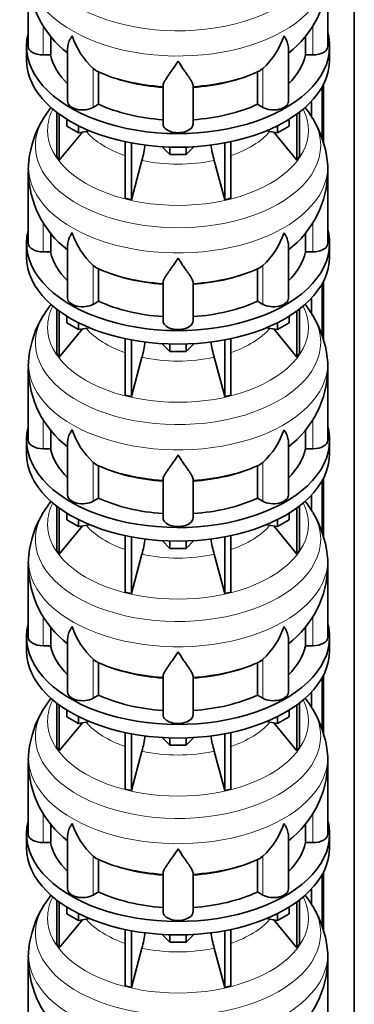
# Model space of a CAD drawing. Header units: millimetres. Extents: x -304 to -45, y -406 to 1007.
# Tile 8 of 27: x -88 to -48, y -161 to -43. Entities that reach past the tile are written whole.
import ezdxf

# ---------------------------------------------------------------- set-up
doc = ezdxf.new("R2010")
doc.units = ezdxf.units.MM
doc.layers.add('MID_134-17', color=7, linetype='Continuous')
doc.layers.add('VSI134_DIFFUSORE', color=7, linetype='Continuous')

# ---------------------------------------------------------------- blocks, each defined once
blk = doc.blocks.new('SE4')
at = {"layer": 'MID_134-17', "color": 7, "linetype": 'Continuous', "lineweight": 35}
for p, q in [((-47.93, -347.81), (-47.93, 57.25)), ((-51.63, -50.64), (-51.63, -57.65)), ((-51.78, -50.92), (-51.78, -57.21)), ((-53.08, -52.68), (-53.08, -54.47)), ((-51.63, -74.32), (-51.63, -81.33)), ((-51.78, -74.6), (-51.78, -80.89)), ((-53.08, -76.35), (-53.08, -78.15)), ((-51.63, -98), (-51.63, -105.01)), ((-51.78, -98.28), (-51.78, -104.57)), ((-53.08, -100.03), (-53.08, -101.82)), ((-51.63, -121.67), (-51.63, -128.69)), ((-51.78, -121.96), (-51.78, -128.24)), ((-53.08, -123.71), (-53.08, -125.5)), ((-51.63, -145.35), (-51.63, -152.37)), ((-51.78, -145.63), (-51.78, -151.92)), ((-53.08, -147.39), (-53.08, -149.18))]:
    blk.add_line(p, q, dxfattribs=at)
at = {"layer": 'VSI134_DIFFUSORE', "color": 7, "linetype": 'Continuous', "lineweight": 35}
for p, q in [((-87.09, -37.43), (-87.09, -46.04)), ((-51.09, -46.04), (-51.09, -37.43)), ((-84.38, -47.08), (-84.38, -44.81)), ((-53.8, -44.81), (-53.8, -47.08)), ((-87.29, -46.04), (-87.29, -47.67)), ((-50.89, -47.67), (-50.89, -46.04)), ((-85.29, -47.08), (-84.38, -47.08)), ((-82.35, -46.22), (-82.35, -52.66)), ((-55.83, -52.66), (-55.83, -46.2)), ((-53.8, -47.08), (-52.89, -47.08)), ((-78.99, -48.93), (-79.27, -48.72)), ((-78.63, -53.02), (-78.63, -49.13)), ((-59.55, -49.13), (-59.55, -53.02)), ((-58.91, -48.72), (-59.19, -48.93)), ((-70.89, -55.39), (-70.89, -50.73)), ((-67.29, -55.39), (-67.29, -50.73)), ((-79.27, -53.39), (-78.63, -53.02)), ((-59.55, -53.02), (-58.91, -53.39)), ((-83.66, -53.98), (-83.66, -59.31)), ((-83.35, -54.2), (-83.35, -59.74)), ((-54.83, -54.2), (-54.83, -59.74)), ((-54.52, -53.98), (-54.52, -59.31)), ((-82.44, -55.63), (-82.44, -54.82)), ((-81.05, -56.43), (-82.44, -55.63)), ((-81.05, -56.43), (-81.05, -55.59)), ((-57.13, -56.43), (-57.13, -55.59)), ((-55.74, -55.63), (-57.13, -56.43)), ((-55.74, -55.63), (-55.74, -54.82)), ((-83.35, -59.74), (-80.58, -56.35)), ((-79.69, -56.22), (-81.05, -56.43)), ((-57.13, -56.43), (-58.49, -56.22)), ((-57.6, -56.35), (-54.83, -59.74)), ((-75.43, -57.52), (-75.43, -64.31)), ((-74.69, -57.67), (-74.69, -64.49)), ((-63.49, -57.67), (-63.49, -64.49)), ((-62.75, -57.52), (-62.75, -64.31)), ((-70.07, -59.05), (-71, -58.12)), ((-70.07, -59.05), (-70.07, -58.17)), ((-68.11, -59.05), (-70.07, -59.05)), ((-67.18, -58.12), (-68.11, -59.05)), ((-68.11, -59.05), (-68.11, -58.17)), ((-83.66, -59.31), (-83.35, -59.74)), ((-74.69, -64.49), (-73.43, -59.76)), ((-64.75, -59.76), (-63.49, -64.49)), ((-54.83, -59.74), (-54.52, -59.31)), ((-87.09, -61.11), (-87.09, -69.72)), ((-51.09, -69.72), (-51.09, -61.11)), ((-75.43, -64.31), (-74.69, -64.49)), ((-63.49, -64.49), (-62.75, -64.31)), ((-84.38, -70.76), (-84.38, -68.49)), ((-53.8, -68.48), (-53.8, -70.76)), ((-87.29, -69.72), (-87.29, -71.35)), ((-50.89, -71.35), (-50.89, -69.72)), ((-85.29, -70.76), (-84.38, -70.76)), ((-82.35, -69.9), (-82.35, -76.33)), ((-55.83, -76.33), (-55.83, -69.88)), ((-53.8, -70.76), (-52.89, -70.76)), ((-78.99, -72.61), (-79.27, -72.4)), ((-78.63, -76.7), (-78.63, -72.8)), ((-59.55, -72.8), (-59.55, -76.7)), ((-58.91, -72.4), (-59.19, -72.61)), ((-70.89, -79.07), (-70.89, -74.4)), ((-67.29, -79.07), (-67.29, -74.4)), ((-79.27, -77.07), (-78.63, -76.7)), ((-59.55, -76.7), (-58.91, -77.07)), ((-83.66, -77.65), (-83.66, -82.99)), ((-83.35, -77.88), (-83.35, -83.42)), ((-54.83, -77.88), (-54.83, -83.42)), ((-54.52, -77.65), (-54.52, -82.99)), ((-82.44, -79.31), (-82.44, -78.49)), ((-81.05, -80.11), (-82.44, -79.31)), ((-81.05, -80.11), (-81.05, -79.27)), ((-57.13, -80.11), (-57.13, -79.27)), ((-55.74, -79.31), (-57.13, -80.11)), ((-55.74, -79.31), (-55.74, -78.49)), ((-83.35, -83.42), (-80.58, -80.03)), ((-79.69, -79.9), (-81.05, -80.11)), ((-57.13, -80.11), (-58.49, -79.9)), ((-57.6, -80.03), (-54.83, -83.42)), ((-75.43, -81.2), (-75.43, -87.99)), ((-74.69, -81.35), (-74.69, -88.17)), ((-63.49, -81.35), (-63.49, -88.17)), ((-62.75, -81.2), (-62.75, -87.99)), ((-70.07, -82.73), (-71, -81.8)), ((-70.07, -82.73), (-70.07, -81.85)), ((-68.11, -82.73), (-70.07, -82.73)), ((-67.18, -81.8), (-68.11, -82.73)), ((-68.11, -82.73), (-68.11, -81.85)), ((-83.66, -82.99), (-83.35, -83.42)), ((-74.69, -88.17), (-73.43, -83.44)), ((-64.75, -83.44), (-63.49, -88.17)), ((-54.83, -83.42), (-54.52, -82.99)), ((-87.09, -84.79), (-87.09, -93.4)), ((-51.09, -93.4), (-51.09, -84.79)), ((-75.43, -87.99), (-74.69, -88.17)), ((-63.49, -88.17), (-62.75, -87.99)), ((-84.38, -94.44), (-84.38, -92.17)), ((-53.8, -92.16), (-53.8, -94.44)), ((-87.29, -93.4), (-87.29, -95.03)), ((-50.89, -95.03), (-50.89, -93.4)), ((-85.29, -94.44), (-84.38, -94.44)), ((-82.35, -93.58), (-82.35, -100.01)), ((-55.83, -100.01), (-55.83, -93.55)), ((-53.8, -94.44), (-52.89, -94.44)), ((-78.99, -96.29), (-79.27, -96.08)), ((-78.63, -100.38), (-78.63, -96.48)), ((-59.55, -96.48), (-59.55, -100.38)), ((-58.91, -96.08), (-59.19, -96.29)), ((-70.89, -102.75), (-70.89, -98.08)), ((-67.29, -102.75), (-67.29, -98.08)), ((-79.27, -100.75), (-78.63, -100.38)), ((-59.55, -100.38), (-58.91, -100.75)), ((-83.66, -101.33), (-83.66, -106.67)), ((-83.35, -101.56), (-83.35, -107.09)), ((-54.83, -101.56), (-54.83, -107.09)), ((-54.52, -101.33), (-54.52, -106.67)), ((-82.44, -102.98), (-82.44, -102.17)), ((-81.05, -103.78), (-82.44, -102.98)), ((-81.05, -103.78), (-81.05, -102.95)), ((-57.13, -103.78), (-57.13, -102.95)), ((-55.74, -102.98), (-57.13, -103.78)), ((-55.74, -102.98), (-55.74, -102.17)), ((-83.35, -107.09), (-80.58, -103.71)), ((-79.69, -103.57), (-81.05, -103.78)), ((-57.13, -103.78), (-58.49, -103.57)), ((-57.6, -103.71), (-54.83, -107.09)), ((-75.43, -104.88), (-75.43, -111.67)), ((-74.69, -105.03), (-74.69, -111.84)), ((-63.49, -105.03), (-63.49, -111.84)), ((-62.75, -104.88), (-62.75, -111.67)), ((-70.07, -106.41), (-71, -105.48)), ((-70.07, -106.41), (-70.07, -105.52)), ((-68.11, -106.41), (-70.07, -106.41)), ((-67.18, -105.48), (-68.11, -106.41)), ((-68.11, -106.41), (-68.11, -105.52)), ((-83.66, -106.67), (-83.35, -107.09)), ((-74.69, -111.84), (-73.43, -107.12)), ((-64.75, -107.12), (-63.49, -111.84)), ((-54.83, -107.09), (-54.52, -106.67)), ((-87.09, -108.47), (-87.09, -117.08)), ((-51.09, -117.08), (-51.09, -108.47)), ((-75.43, -111.67), (-74.69, -111.84)), ((-63.49, -111.84), (-62.75, -111.67)), ((-84.38, -118.12), (-84.38, -115.85)), ((-53.8, -115.84), (-53.8, -118.12)), ((-87.29, -117.08), (-87.29, -118.71)), ((-50.89, -118.71), (-50.89, -117.08)), ((-85.29, -118.12), (-84.38, -118.12)), ((-82.35, -117.26), (-82.35, -123.69)), ((-55.83, -123.69), (-55.83, -117.23)), ((-53.8, -118.12), (-52.89, -118.12)), ((-78.99, -119.97), (-79.27, -119.76)), ((-78.63, -124.06), (-78.63, -120.16)), ((-59.55, -120.16), (-59.55, -124.06)), ((-58.91, -119.76), (-59.19, -119.97)), ((-70.89, -126.43), (-70.89, -121.76)), ((-67.29, -126.43), (-67.29, -121.76)), ((-79.27, -124.43), (-78.63, -124.06)), ((-59.55, -124.06), (-58.91, -124.43)), ((-83.66, -125.01), (-83.66, -130.35)), ((-83.35, -125.24), (-83.35, -130.77)), ((-54.83, -125.24), (-54.83, -130.77)), ((-54.52, -125.01), (-54.52, -130.35)), ((-82.44, -126.66), (-82.44, -125.85)), ((-81.05, -127.46), (-82.44, -126.66)), ((-81.05, -127.46), (-81.05, -126.63)), ((-57.13, -127.46), (-57.13, -126.63)), ((-55.74, -126.66), (-57.13, -127.46)), ((-55.74, -126.66), (-55.74, -125.85)), ((-83.35, -130.77), (-80.58, -127.39)), ((-79.69, -127.25), (-81.05, -127.46)), ((-57.13, -127.46), (-58.49, -127.25)), ((-57.6, -127.39), (-54.83, -130.77)), ((-75.43, -128.56), (-75.43, -135.35)), ((-74.69, -128.71), (-74.69, -135.52)), ((-63.49, -128.71), (-63.49, -135.52)), ((-62.75, -128.56), (-62.75, -135.35)), ((-70.07, -130.09), (-71, -129.16)), ((-70.07, -130.09), (-70.07, -129.2)), ((-68.11, -130.09), (-70.07, -130.09)), ((-67.18, -129.16), (-68.11, -130.09)), ((-68.11, -130.09), (-68.11, -129.2)), ((-83.66, -130.35), (-83.35, -130.77)), ((-74.69, -135.52), (-73.43, -130.8)), ((-64.75, -130.8), (-63.49, -135.52)), ((-54.83, -130.77), (-54.52, -130.35)), ((-87.09, -132.14), (-87.09, -140.76)), ((-51.09, -140.76), (-51.09, -132.14)), ((-75.43, -135.35), (-74.69, -135.52)), ((-63.49, -135.52), (-62.75, -135.35)), ((-84.38, -141.79), (-84.38, -139.53)), ((-53.8, -139.52), (-53.8, -141.79)), ((-87.29, -140.76), (-87.29, -142.39)), ((-50.89, -142.39), (-50.89, -140.76)), ((-85.29, -141.79), (-84.38, -141.79)), ((-82.35, -140.94), (-82.35, -147.37)), ((-55.83, -147.37), (-55.83, -140.91)), ((-53.8, -141.79), (-52.89, -141.79)), ((-78.99, -143.64), (-79.27, -143.43)), ((-78.63, -147.73), (-78.63, -143.84)), ((-59.55, -143.84), (-59.55, -147.73)), ((-58.91, -143.43), (-59.19, -143.64)), ((-70.89, -150.11), (-70.89, -145.44)), ((-67.29, -150.11), (-67.29, -145.44)), ((-79.27, -148.1), (-78.63, -147.73)), ((-59.55, -147.73), (-58.91, -148.1)), ((-83.66, -148.69), (-83.66, -154.02)), ((-83.35, -148.92), (-83.35, -154.45)), ((-54.83, -148.92), (-54.83, -154.45)), ((-54.52, -148.69), (-54.52, -154.02)), ((-82.44, -150.34), (-82.44, -149.53)), ((-81.05, -151.14), (-82.44, -150.34)), ((-81.05, -151.14), (-81.05, -150.31)), ((-57.13, -151.14), (-57.13, -150.31)), ((-55.74, -150.34), (-57.13, -151.14)), ((-55.74, -150.34), (-55.74, -149.53)), ((-83.35, -154.45), (-80.58, -151.07)), ((-79.69, -150.93), (-81.05, -151.14)), ((-57.13, -151.14), (-58.49, -150.93)), ((-57.6, -151.07), (-54.83, -154.45)), ((-75.43, -152.24), (-75.43, -159.02)), ((-74.69, -152.39), (-74.69, -159.2)), ((-63.49, -152.39), (-63.49, -159.2)), ((-62.75, -152.24), (-62.75, -159.02)), ((-70.07, -153.77), (-71, -152.84)), ((-70.07, -153.77), (-70.07, -152.88)), ((-68.11, -153.77), (-70.07, -153.77)), ((-67.18, -152.84), (-68.11, -153.77)), ((-68.11, -153.77), (-68.11, -152.88)), ((-83.66, -154.02), (-83.35, -154.45)), ((-74.69, -159.2), (-73.43, -154.48)), ((-64.75, -154.48), (-63.49, -159.2)), ((-54.83, -154.45), (-54.52, -154.02)), ((-87.09, -155.82), (-87.09, -164.43)), ((-51.09, -164.43), (-51.09, -155.82)), ((-75.43, -159.02), (-74.69, -159.2)), ((-63.49, -159.2), (-62.75, -159.02))]:
    blk.add_line(p, q, dxfattribs=at)
at = {"layer": 'VSI134_DIFFUSORE', "color": 4, "linetype": 'Continuous', "lineweight": 9}
for p, q in [((-85.29, -47.08), (-85.29, -43.55)), ((-52.89, -47.08), (-52.89, -43.55)), ((-79.27, -53.39), (-79.27, -48.72)), ((-58.91, -53.39), (-58.91, -48.72)), ((-85.29, -70.76), (-85.29, -67.22)), ((-52.89, -70.76), (-52.89, -67.22)), ((-79.27, -77.07), (-79.27, -72.4)), ((-58.91, -77.07), (-58.91, -72.4)), ((-85.29, -94.44), (-85.29, -90.9)), ((-52.89, -94.44), (-52.89, -90.9)), ((-79.27, -100.75), (-79.27, -96.08)), ((-58.91, -100.75), (-58.91, -96.08)), ((-85.29, -118.12), (-85.29, -114.58)), ((-52.89, -118.12), (-52.89, -114.58)), ((-79.27, -124.43), (-79.27, -119.76)), ((-58.91, -124.43), (-58.91, -119.76)), ((-85.29, -141.79), (-85.29, -138.26)), ((-52.89, -141.79), (-52.89, -138.26)), ((-79.27, -148.1), (-79.27, -143.43)), ((-58.91, -148.1), (-58.91, -143.43))]:
    blk.add_line(p, q, dxfattribs=at)
at = {"layer": 'VSI134_DIFFUSORE', "color": 7, "linetype": 'Continuous', "lineweight": 35}
for centre, radius, start, end in [((-74.91, -37.24), 12.16, 180.8965, 232.1853), ((-63.29, -37.22), 12.19, 307.7502, 358.9785), ((-72.77, -41.73), 9.55, 198.6373, 227.0857), ((-65.41, -41.73), 9.55, 312.9143, 341.3628), ((-77.41, -46.45), 2.94, 237.4509, 245.3566), ((-60.77, -46.45), 2.94, 294.6434, 302.5491), ((-73.68, -61.56), 13.44, 142.3973, 149.5669), ((-64.81, -61.83), 13.85, 30.8934, 37.5704), ((-75.25, -60.98), 11.8, 148.1366, 174.2911), ((-63.34, -61.13), 12.23, 6.2043, 31.573), ((-91.4, -54.9), 18.62, 344.857, 350.8326), ((-47.04, -54.94), 18.35, 189.1526, 195.2315), ((-81.95, -60.74), 5.12, 169.5024, 184.1466), ((-64.37, -61.14), 13.27, 0.1222, 5.8811), ((-74.91, -60.92), 12.16, 180.8965, 232.1853), ((-63.29, -60.89), 12.19, 307.7502, 358.9785), ((-72.77, -65.41), 9.55, 198.6373, 227.0857), ((-65.41, -65.41), 9.55, 312.9143, 341.3628), ((-77.41, -70.13), 2.94, 237.4509, 245.3566), ((-60.77, -70.13), 2.94, 294.6434, 302.5491), ((-73.68, -85.24), 13.44, 142.3973, 149.5669), ((-64.81, -85.51), 13.85, 30.8934, 37.5704), ((-75.25, -84.66), 11.8, 148.1366, 174.2911), ((-63.34, -84.81), 12.23, 6.2043, 31.573), ((-91.4, -78.58), 18.62, 344.857, 350.8326), ((-47.04, -78.62), 18.35, 189.1526, 195.2315), ((-81.95, -84.42), 5.12, 169.5024, 184.1466), ((-64.37, -84.82), 13.27, 0.1222, 5.8811), ((-74.91, -84.6), 12.16, 180.8965, 232.1853), ((-63.29, -84.57), 12.19, 307.7502, 358.9785), ((-72.77, -89.09), 9.55, 198.6373, 227.0857), ((-65.41, -89.09), 9.55, 312.9143, 341.3628), ((-77.41, -93.81), 2.94, 237.4509, 245.3566), ((-60.77, -93.81), 2.94, 294.6434, 302.5491), ((-73.68, -108.92), 13.44, 142.3973, 149.5669), ((-64.81, -109.19), 13.85, 30.8934, 37.5704), ((-75.25, -108.34), 11.8, 148.1366, 174.2911), ((-63.34, -108.49), 12.23, 6.2043, 31.573), ((-91.4, -102.26), 18.62, 344.857, 350.8326), ((-47.04, -102.3), 18.35, 189.1526, 195.2315), ((-81.95, -108.1), 5.12, 169.5024, 184.1466), ((-64.37, -108.5), 13.27, 0.1222, 5.8811), ((-74.91, -108.28), 12.16, 180.8965, 232.1853), ((-63.29, -108.25), 12.19, 307.7502, 358.9785), ((-72.77, -112.76), 9.55, 198.6373, 227.0857), ((-65.41, -112.76), 9.55, 312.9143, 341.3628), ((-77.41, -117.49), 2.94, 237.4509, 245.3566), ((-60.77, -117.49), 2.94, 294.6434, 302.5491), ((-73.68, -132.6), 13.44, 142.3973, 149.5669), ((-64.81, -132.86), 13.85, 30.8934, 37.5704), ((-75.25, -132.02), 11.8, 148.1366, 174.2911), ((-63.34, -132.17), 12.23, 6.2043, 31.573), ((-91.4, -125.94), 18.62, 344.857, 350.8326), ((-47.04, -125.98), 18.35, 189.1526, 195.2315), ((-81.95, -131.78), 5.12, 169.5024, 184.1466), ((-64.37, -132.17), 13.27, 0.1222, 5.8811), ((-74.91, -131.96), 12.16, 180.8965, 232.1853), ((-63.29, -131.93), 12.19, 307.7502, 358.9785), ((-72.77, -136.44), 9.55, 198.6373, 227.0857), ((-65.41, -136.44), 9.55, 312.9143, 341.3628), ((-77.41, -141.17), 2.94, 237.4509, 245.3566), ((-60.77, -141.17), 2.94, 294.6434, 302.5491), ((-73.68, -156.28), 13.44, 142.3973, 149.5669), ((-64.81, -156.54), 13.85, 30.8934, 37.5704), ((-75.25, -155.7), 11.8, 148.1366, 174.2911), ((-63.34, -155.84), 12.23, 6.2043, 31.573), ((-91.4, -149.61), 18.62, 344.857, 350.8326), ((-47.04, -149.66), 18.35, 189.1526, 195.2315), ((-81.95, -155.45), 5.12, 169.5024, 184.1466), ((-64.37, -155.85), 13.27, 0.1222, 5.8811), ((-74.91, -155.63), 12.16, 180.8965, 232.1853), ((-63.29, -155.61), 12.19, 307.7502, 358.9785)]:
    blk.add_arc(centre, radius, start, end, dxfattribs=at)
at = {"layer": 'VSI134_DIFFUSORE', "color": 4, "linetype": 'Continuous', "lineweight": 9}
for centre, major_axis, start_param, end_param in [((-69.09, -34.29), (17.13, 0), 2.811924, 6.283185), ((-69.09, -36.84), (-17.97, 0), 0, 3.20939), ((-69.09, -41.75), (-15.9, 0), 0.898849, 1.457346), ((-69.09, -41.75), (15.9, 0), 4.82584, 5.384336), ((-69.09, -56.13), (-15.66, 0), 0, 3.425204), ((-69.09, -56.13), (-15.66, 0), 5.999574, 6.283185), ((-69.09, -57.97), (17.13, 0), 2.811924, 6.283185), ((-69.09, -57.97), (17.13, 0), 0, 0.331859), ((-69.09, -53.1), (-12.33, 0), 0.463231, 1.030574), ((-69.09, -53.1), (12.33, 0), 5.252612, 5.819954), ((-69.09, -60.52), (-17.97, 0), 0, 3.20939), ((-69.09, -60.52), (-17.97, 0), 6.215499, 6.283185), ((-69.09, -53.1), (-12.33, 0), 1.210556, 1.931037), ((-69.09, -65.43), (-15.9, 0), 0.898849, 1.457346), ((-69.09, -65.43), (15.9, 0), 4.82584, 5.384336), ((-69.09, -79.81), (-15.66, 0), 0, 3.425204), ((-69.09, -79.81), (-15.66, 0), 5.999574, 6.283185), ((-69.09, -81.64), (17.13, 0), 2.811924, 6.283185), ((-69.09, -81.64), (17.13, 0), 0, 0.331859), ((-69.09, -76.78), (-12.33, 0), 0.463231, 1.030574), ((-69.09, -76.78), (12.33, 0), 5.252612, 5.819954), ((-69.09, -84.2), (-17.97, 0), 0, 3.20939), ((-69.09, -84.2), (-17.97, 0), 6.215499, 6.283185), ((-69.09, -76.78), (-12.33, 0), 1.210556, 1.931037), ((-69.09, -89.1), (-15.9, 0), 0.898849, 1.457346), ((-69.09, -89.1), (15.9, 0), 4.82584, 5.384336), ((-69.09, -103.48), (-15.66, 0), 0, 3.425204), ((-69.09, -103.48), (-15.66, 0), 5.999574, 6.283185), ((-69.09, -105.32), (17.13, 0), 2.811924, 6.283185), ((-69.09, -105.32), (17.13, 0), 0, 0.331859), ((-69.09, -100.46), (-12.33, 0), 0.463231, 1.030574), ((-69.09, -100.46), (12.33, 0), 5.252612, 5.819954), ((-69.09, -107.87), (-17.97, 0), 0, 3.20939), ((-69.09, -107.87), (-17.97, 0), 6.215499, 6.283185), ((-69.09, -100.46), (-12.33, 0), 1.210556, 1.931037), ((-69.09, -112.78), (-15.9, 0), 0.898849, 1.457346), ((-69.09, -112.78), (15.9, 0), 4.82584, 5.384336), ((-69.09, -127.16), (-15.66, 0), 0, 3.425204), ((-69.09, -127.16), (-15.66, 0), 5.999574, 6.283185), ((-69.09, -129), (17.13, 0), 2.811924, 6.283185), ((-69.09, -129), (17.13, 0), 0, 0.331859), ((-69.09, -124.14), (-12.33, 0), 0.463231, 1.030574), ((-69.09, -124.14), (12.33, 0), 5.252612, 5.819954), ((-69.09, -131.55), (-17.97, 0), 0, 3.20939), ((-69.09, -131.55), (-17.97, 0), 6.215499, 6.283185), ((-69.09, -124.14), (-12.33, 0), 1.210556, 1.931037), ((-69.09, -136.46), (-15.9, 0), 0.898849, 1.457346), ((-69.09, -136.46), (15.9, 0), 4.82584, 5.384336), ((-69.09, -150.84), (-15.66, 0), 0, 3.425204), ((-69.09, -150.84), (-15.66, 0), 5.999574, 6.283185), ((-69.09, -152.68), (17.13, 0), 2.811924, 6.283185), ((-69.09, -152.68), (17.13, 0), 0, 0.331859), ((-69.09, -147.82), (-12.33, 0), 0.463231, 1.030574), ((-69.09, -147.82), (12.33, 0), 5.252612, 5.819954), ((-69.09, -155.23), (-17.97, 0), 0, 3.20939), ((-69.09, -155.23), (-17.97, 0), 6.215499, 6.283185), ((-69.09, -147.82), (-12.33, 0), 1.210556, 1.931037)]:
    blk.add_ellipse(centre, major_axis=major_axis, ratio=0.57735, start_param=start_param, end_param=end_param, dxfattribs=at)
at = {"layer": 'VSI134_DIFFUSORE', "color": 7, "linetype": 'Continuous', "lineweight": 35}
for centre, major_axis, start_param, end_param in [((-69.09, -46.04), (18.2, 0), 2.993207, 6.283185), ((-69.09, -46.04), (18.2, 0), 0, 0.148386), ((-85.29, -46.04), (1.8, 0), 3.141593, 4.712389), ((-52.89, -46.04), (-1.8, 0), 1.570796, 3.141593), ((-69.09, -46.04), (-15.4, 0), 0.117151, 0.534109), ((-69.09, -46.04), (15.4, 0), 5.749077, 6.166034), ((-69.09, -47.67), (-18.2, 0), 0, 3.141593), ((-69.09, -42.15), (-15.4, 0), 0.902549, 1.453645), ((-69.09, -42.15), (15.4, 0), 4.82954, 5.380636), ((-80.55, -52.66), (1.8, 0), 3.141593, 5.497787), ((-69.09, -46.04), (-15.4, 0), 0.902549, 1.453645), ((-69.09, -46.04), (15.4, 0), 4.82954, 5.380636), ((-57.63, -52.66), (-1.8, 0), 0.785398, 3.141593), ((-69.09, -55.39), (-1.8, 0), 0, 3.141593), ((-69.09, -69.72), (18.2, 0), 2.993207, 6.283185), ((-69.09, -69.72), (18.2, 0), 0, 0.148386), ((-85.29, -69.72), (1.8, 0), 3.141593, 4.712389), ((-52.89, -69.72), (-1.8, 0), 1.570796, 3.141593), ((-69.09, -69.72), (-15.4, 0), 0.117151, 0.534109), ((-69.09, -69.72), (15.4, 0), 5.749077, 6.166034), ((-69.09, -71.35), (-18.2, 0), 0, 3.141593), ((-69.09, -65.82), (-15.4, 0), 0.902549, 1.453645), ((-69.09, -65.82), (15.4, 0), 4.82954, 5.380636), ((-80.55, -76.33), (1.8, 0), 3.141593, 5.497787), ((-69.09, -69.72), (-15.4, 0), 0.902549, 1.453645), ((-69.09, -69.72), (15.4, 0), 4.82954, 5.380636), ((-57.63, -76.33), (-1.8, 0), 0.785398, 3.141593), ((-69.09, -79.07), (-1.8, 0), 0, 3.141593), ((-69.09, -93.4), (18.2, 0), 2.993207, 6.283185), ((-69.09, -93.4), (18.2, 0), 0, 0.148386), ((-85.29, -93.4), (1.8, 0), 3.141593, 4.712389), ((-52.89, -93.4), (-1.8, 0), 1.570796, 3.141593), ((-69.09, -93.4), (-15.4, 0), 0.117151, 0.534109), ((-69.09, -93.4), (15.4, 0), 5.749077, 6.166034), ((-69.09, -95.03), (-18.2, 0), 0, 3.141593), ((-69.09, -89.5), (-15.4, 0), 0.902549, 1.453645), ((-69.09, -89.5), (15.4, 0), 4.82954, 5.380636), ((-80.55, -100.01), (1.8, 0), 3.141593, 5.497787), ((-69.09, -93.4), (-15.4, 0), 0.902549, 1.453645), ((-69.09, -93.4), (15.4, 0), 4.82954, 5.380636), ((-57.63, -100.01), (-1.8, 0), 0.785398, 3.141593), ((-69.09, -102.75), (-1.8, 0), 0, 3.141593), ((-69.09, -117.08), (18.2, 0), 2.993207, 6.283185), ((-69.09, -117.08), (18.2, 0), 0, 0.148386), ((-85.29, -117.08), (1.8, 0), 3.141593, 4.712389), ((-52.89, -117.08), (-1.8, 0), 1.570796, 3.141593), ((-69.09, -117.08), (-15.4, 0), 0.117151, 0.534109), ((-69.09, -117.08), (15.4, 0), 5.749077, 6.166034), ((-69.09, -118.71), (-18.2, 0), 0, 3.141593), ((-69.09, -113.18), (-15.4, 0), 0.902549, 1.453645), ((-69.09, -113.18), (15.4, 0), 4.82954, 5.380636), ((-80.55, -123.69), (1.8, 0), 3.141593, 5.497787), ((-69.09, -117.08), (-15.4, 0), 0.902549, 1.453645), ((-69.09, -117.08), (15.4, 0), 4.82954, 5.380636), ((-57.63, -123.69), (-1.8, 0), 0.785398, 3.141593), ((-69.09, -126.43), (-1.8, 0), 0, 3.141593), ((-69.09, -140.76), (18.2, 0), 2.993207, 6.283185), ((-69.09, -140.76), (18.2, 0), 0, 0.148386), ((-85.29, -140.76), (1.8, 0), 3.141593, 4.712389), ((-52.89, -140.76), (-1.8, 0), 1.570796, 3.141593), ((-69.09, -140.76), (-15.4, 0), 0.117151, 0.534109), ((-69.09, -140.76), (15.4, 0), 5.749077, 6.166034), ((-69.09, -142.39), (-18.2, 0), 0, 3.141593), ((-69.09, -136.86), (-15.4, 0), 0.902549, 1.453645), ((-69.09, -136.86), (15.4, 0), 4.82954, 5.380636), ((-80.55, -147.37), (1.8, 0), 3.141593, 5.497787), ((-69.09, -140.76), (-15.4, 0), 0.902549, 1.453645), ((-69.09, -140.76), (15.4, 0), 4.82954, 5.380636), ((-57.63, -147.37), (-1.8, 0), 0.785398, 3.141593), ((-69.09, -150.11), (-1.8, 0), 0, 3.141593)]:
    blk.add_ellipse(centre, major_axis=major_axis, ratio=0.57735, start_param=start_param, end_param=end_param, dxfattribs=at)
for points, knots in [([(-82.35, -46.23), (-82.34, -46.2), (-82.34, -46.16), (-82.33, -45.93), (-82.27, -45.72), (-82.14, -45.38), (-82.08, -45.27), (-81.99, -45.09), (-81.96, -45.03), (-81.91, -44.94), (-81.88, -44.89), (-81.86, -44.84), (-81.84, -44.81), (-81.83, -44.8), (-81.82, -44.78)], [0.4600931, 0.4600931, 0.4600931, 0.4600931, 0.5, 0.5, 0.75, 0.75, 0.875, 0.875, 0.9375, 0.9375, 0.96875, 0.984375, 0.984375, 1, 1, 1, 1]), ([(-55.83, -46.22), (-55.84, -46.19), (-55.84, -46.16), (-55.85, -46.04), (-55.86, -45.93), (-55.92, -45.72), (-55.95, -45.61), (-56.04, -45.39), (-56.1, -45.27), (-56.19, -45.09), (-56.22, -45.03), (-56.27, -44.94), (-56.29, -44.91), (-56.32, -44.84), (-56.34, -44.81), (-56.36, -44.78)], [0.4658143, 0.4658143, 0.4658143, 0.4658143, 0.5, 0.5, 0.625, 0.625, 0.75, 0.75, 0.875, 0.875, 0.9375, 0.9375, 0.96875, 0.96875, 1, 1, 1, 1]), ([(-69.09, -47.82), (-69.12, -47.87), (-69.14, -47.91), (-69.2, -47.99), (-69.22, -48.03), (-69.3, -48.16), (-69.36, -48.24), (-69.51, -48.48), (-69.62, -48.63), (-69.82, -48.93), (-69.92, -49.07), (-70.11, -49.34), (-70.2, -49.47), (-70.37, -49.71), (-70.45, -49.83), (-70.55, -49.99), (-70.59, -50.04), (-70.65, -50.15), (-70.68, -50.2), (-70.77, -50.34), (-70.81, -50.43), (-70.87, -50.59), (-70.89, -50.66), (-70.89, -50.73)], [0, 0, 0, 0, 0.03125, 0.03125, 0.0625, 0.0625, 0.125, 0.125, 0.25, 0.25, 0.375, 0.375, 0.5, 0.5, 0.625, 0.625, 0.6875, 0.6875, 0.75, 0.75, 0.875, 0.875, 1, 1, 1, 1]), ([(-67.29, -50.73), (-67.29, -50.66), (-67.31, -50.59), (-67.37, -50.43), (-67.41, -50.34), (-67.5, -50.2), (-67.53, -50.15), (-67.59, -50.04), (-67.63, -49.99), (-67.73, -49.83), (-67.81, -49.71), (-67.98, -49.47), (-68.07, -49.34), (-68.26, -49.07), (-68.36, -48.93), (-68.56, -48.63), (-68.67, -48.48), (-68.82, -48.24), (-68.88, -48.16), (-68.96, -48.03), (-68.98, -47.99), (-69.04, -47.91), (-69.06, -47.87), (-69.09, -47.82)], [0, 0, 0, 0, 0.125, 0.125, 0.25, 0.25, 0.3125, 0.3125, 0.375, 0.375, 0.5, 0.5, 0.625, 0.625, 0.75, 0.75, 0.875, 0.875, 0.9375, 0.9375, 0.96875, 0.96875, 1, 1, 1, 1]), ([(-82.35, -69.91), (-82.34, -69.87), (-82.34, -69.84), (-82.33, -69.61), (-82.27, -69.4), (-82.14, -69.06), (-82.08, -68.95), (-81.99, -68.77), (-81.96, -68.71), (-81.91, -68.62), (-81.88, -68.57), (-81.86, -68.52), (-81.84, -68.49), (-81.83, -68.47), (-81.82, -68.46)], [0.4600931, 0.4600931, 0.4600931, 0.4600931, 0.5, 0.5, 0.75, 0.75, 0.875, 0.875, 0.9375, 0.9375, 0.96875, 0.984375, 0.984375, 1, 1, 1, 1]), ([(-55.83, -69.9), (-55.84, -69.87), (-55.84, -69.84), (-55.85, -69.71), (-55.86, -69.61), (-55.92, -69.4), (-55.95, -69.29), (-56.04, -69.06), (-56.1, -68.95), (-56.19, -68.77), (-56.22, -68.71), (-56.27, -68.62), (-56.29, -68.58), (-56.32, -68.52), (-56.34, -68.49), (-56.36, -68.46)], [0.4658143, 0.4658143, 0.4658143, 0.4658143, 0.5, 0.5, 0.625, 0.625, 0.75, 0.75, 0.875, 0.875, 0.9375, 0.9375, 0.96875, 0.96875, 1, 1, 1, 1]), ([(-69.09, -71.5), (-69.12, -71.54), (-69.14, -71.59), (-69.2, -71.67), (-69.22, -71.71), (-69.3, -71.84), (-69.36, -71.92), (-69.51, -72.16), (-69.62, -72.31), (-69.82, -72.6), (-69.92, -72.75), (-70.11, -73.02), (-70.2, -73.15), (-70.37, -73.39), (-70.45, -73.51), (-70.55, -73.67), (-70.59, -73.72), (-70.65, -73.83), (-70.68, -73.88), (-70.77, -74.02), (-70.81, -74.11), (-70.87, -74.27), (-70.89, -74.34), (-70.89, -74.4)], [0, 0, 0, 0, 0.03125, 0.03125, 0.0625, 0.0625, 0.125, 0.125, 0.25, 0.25, 0.375, 0.375, 0.5, 0.5, 0.625, 0.625, 0.6875, 0.6875, 0.75, 0.75, 0.875, 0.875, 1, 1, 1, 1]), ([(-67.29, -74.4), (-67.29, -74.34), (-67.31, -74.27), (-67.37, -74.11), (-67.41, -74.02), (-67.5, -73.88), (-67.53, -73.83), (-67.59, -73.72), (-67.63, -73.67), (-67.73, -73.51), (-67.81, -73.39), (-67.98, -73.15), (-68.07, -73.02), (-68.26, -72.75), (-68.36, -72.6), (-68.56, -72.31), (-68.67, -72.16), (-68.82, -71.92), (-68.88, -71.84), (-68.96, -71.71), (-68.98, -71.67), (-69.04, -71.59), (-69.06, -71.54), (-69.09, -71.5)], [0, 0, 0, 0, 0.125, 0.125, 0.25, 0.25, 0.3125, 0.3125, 0.375, 0.375, 0.5, 0.5, 0.625, 0.625, 0.75, 0.75, 0.875, 0.875, 0.9375, 0.9375, 0.96875, 0.96875, 1, 1, 1, 1]), ([(-82.35, -93.58), (-82.34, -93.55), (-82.34, -93.52), (-82.33, -93.28), (-82.27, -93.07), (-82.14, -92.74), (-82.08, -92.62), (-81.99, -92.45), (-81.96, -92.39), (-81.91, -92.29), (-81.88, -92.25), (-81.86, -92.2), (-81.84, -92.17), (-81.83, -92.15), (-81.82, -92.14)], [0.4600931, 0.4600931, 0.4600931, 0.4600931, 0.5, 0.5, 0.75, 0.75, 0.875, 0.875, 0.9375, 0.9375, 0.96875, 0.984375, 0.984375, 1, 1, 1, 1]), ([(-55.83, -93.57), (-55.84, -93.55), (-55.84, -93.52), (-55.85, -93.39), (-55.86, -93.29), (-55.92, -93.08), (-55.95, -92.97), (-56.04, -92.74), (-56.1, -92.63), (-56.19, -92.45), (-56.22, -92.39), (-56.27, -92.29), (-56.29, -92.26), (-56.32, -92.2), (-56.34, -92.17), (-56.36, -92.14)], [0.4658143, 0.4658143, 0.4658143, 0.4658143, 0.5, 0.5, 0.625, 0.625, 0.75, 0.75, 0.875, 0.875, 0.9375, 0.9375, 0.96875, 0.96875, 1, 1, 1, 1]), ([(-69.09, -95.18), (-69.12, -95.22), (-69.14, -95.27), (-69.2, -95.35), (-69.22, -95.39), (-69.3, -95.51), (-69.36, -95.6), (-69.51, -95.83), (-69.62, -95.99), (-69.82, -96.28), (-69.92, -96.42), (-70.11, -96.7), (-70.2, -96.82), (-70.37, -97.07), (-70.45, -97.18), (-70.55, -97.35), (-70.59, -97.4), (-70.65, -97.5), (-70.68, -97.55), (-70.77, -97.7), (-70.81, -97.79), (-70.87, -97.95), (-70.89, -98.02), (-70.89, -98.08)], [0, 0, 0, 0, 0.03125, 0.03125, 0.0625, 0.0625, 0.125, 0.125, 0.25, 0.25, 0.375, 0.375, 0.5, 0.5, 0.625, 0.625, 0.6875, 0.6875, 0.75, 0.75, 0.875, 0.875, 1, 1, 1, 1]), ([(-67.29, -98.08), (-67.29, -98.02), (-67.31, -97.95), (-67.37, -97.79), (-67.41, -97.7), (-67.5, -97.55), (-67.53, -97.5), (-67.59, -97.4), (-67.63, -97.35), (-67.73, -97.18), (-67.81, -97.07), (-67.98, -96.82), (-68.07, -96.7), (-68.26, -96.43), (-68.36, -96.28), (-68.56, -95.99), (-68.67, -95.83), (-68.82, -95.6), (-68.88, -95.52), (-68.96, -95.39), (-68.98, -95.35), (-69.04, -95.27), (-69.06, -95.22), (-69.09, -95.18)], [0, 0, 0, 0, 0.125, 0.125, 0.25, 0.25, 0.3125, 0.3125, 0.375, 0.375, 0.5, 0.5, 0.625, 0.625, 0.75, 0.75, 0.875, 0.875, 0.9375, 0.9375, 0.96875, 0.96875, 1, 1, 1, 1]), ([(-82.35, -117.26), (-82.34, -117.23), (-82.34, -117.2), (-82.33, -116.96), (-82.27, -116.75), (-82.14, -116.42), (-82.08, -116.3), (-81.99, -116.12), (-81.96, -116.06), (-81.91, -115.97), (-81.88, -115.93), (-81.86, -115.88), (-81.84, -115.85), (-81.83, -115.83), (-81.82, -115.82)], [0.4600931, 0.4600931, 0.4600931, 0.4600931, 0.5, 0.5, 0.75, 0.75, 0.875, 0.875, 0.9375, 0.9375, 0.96875, 0.984375, 0.984375, 1, 1, 1, 1]), ([(-55.83, -117.25), (-55.84, -117.23), (-55.84, -117.2), (-55.85, -117.07), (-55.86, -116.97), (-55.92, -116.76), (-55.95, -116.65), (-56.04, -116.42), (-56.1, -116.3), (-56.19, -116.13), (-56.22, -116.06), (-56.27, -115.97), (-56.29, -115.94), (-56.32, -115.88), (-56.34, -115.85), (-56.36, -115.82)], [0.4658143, 0.4658143, 0.4658143, 0.4658143, 0.5, 0.5, 0.625, 0.625, 0.75, 0.75, 0.875, 0.875, 0.9375, 0.9375, 0.96875, 0.96875, 1, 1, 1, 1]), ([(-69.09, -118.86), (-69.12, -118.9), (-69.14, -118.94), (-69.2, -119.03), (-69.22, -119.07), (-69.3, -119.19), (-69.36, -119.27), (-69.51, -119.51), (-69.62, -119.67), (-69.82, -119.96), (-69.92, -120.1), (-70.11, -120.37), (-70.2, -120.5), (-70.37, -120.75), (-70.45, -120.86), (-70.55, -121.03), (-70.59, -121.08), (-70.65, -121.18), (-70.68, -121.23), (-70.77, -121.38), (-70.81, -121.46), (-70.87, -121.62), (-70.89, -121.7), (-70.89, -121.76)], [0, 0, 0, 0, 0.03125, 0.03125, 0.0625, 0.0625, 0.125, 0.125, 0.25, 0.25, 0.375, 0.375, 0.5, 0.5, 0.625, 0.625, 0.6875, 0.6875, 0.75, 0.75, 0.875, 0.875, 1, 1, 1, 1]), ([(-67.29, -121.76), (-67.29, -121.7), (-67.31, -121.62), (-67.37, -121.46), (-67.41, -121.38), (-67.5, -121.23), (-67.53, -121.18), (-67.59, -121.08), (-67.63, -121.03), (-67.73, -120.86), (-67.81, -120.75), (-67.98, -120.5), (-68.07, -120.37), (-68.26, -120.1), (-68.36, -119.96), (-68.56, -119.67), (-68.67, -119.51), (-68.82, -119.27), (-68.88, -119.19), (-68.96, -119.07), (-68.98, -119.03), (-69.04, -118.94), (-69.06, -118.9), (-69.09, -118.86)], [0, 0, 0, 0, 0.125, 0.125, 0.25, 0.25, 0.3125, 0.3125, 0.375, 0.375, 0.5, 0.5, 0.625, 0.625, 0.75, 0.75, 0.875, 0.875, 0.9375, 0.9375, 0.96875, 0.96875, 1, 1, 1, 1]), ([(-82.35, -140.94), (-82.34, -140.91), (-82.34, -140.88), (-82.33, -140.64), (-82.27, -140.43), (-82.14, -140.1), (-82.08, -139.98), (-81.99, -139.8), (-81.96, -139.74), (-81.91, -139.65), (-81.88, -139.6), (-81.86, -139.56), (-81.84, -139.53), (-81.83, -139.51), (-81.82, -139.49)], [0.4600931, 0.4600931, 0.4600931, 0.4600931, 0.5, 0.5, 0.75, 0.75, 0.875, 0.875, 0.9375, 0.9375, 0.96875, 0.984375, 0.984375, 1, 1, 1, 1]), ([(-55.83, -140.93), (-55.84, -140.9), (-55.84, -140.88), (-55.85, -140.75), (-55.86, -140.65), (-55.92, -140.43), (-55.95, -140.32), (-56.04, -140.1), (-56.1, -139.98), (-56.19, -139.8), (-56.22, -139.74), (-56.27, -139.65), (-56.29, -139.62), (-56.32, -139.56), (-56.34, -139.53), (-56.36, -139.49)], [0.4658143, 0.4658143, 0.4658143, 0.4658143, 0.5, 0.5, 0.625, 0.625, 0.75, 0.75, 0.875, 0.875, 0.9375, 0.9375, 0.96875, 0.96875, 1, 1, 1, 1]), ([(-69.09, -142.54), (-69.12, -142.58), (-69.14, -142.62), (-69.2, -142.71), (-69.22, -142.75), (-69.3, -142.87), (-69.36, -142.95), (-69.51, -143.19), (-69.62, -143.34), (-69.82, -143.64), (-69.92, -143.78), (-70.11, -144.05), (-70.2, -144.18), (-70.37, -144.43), (-70.45, -144.54), (-70.55, -144.71), (-70.59, -144.76), (-70.65, -144.86), (-70.68, -144.91), (-70.77, -145.06), (-70.81, -145.14), (-70.87, -145.3), (-70.89, -145.38), (-70.89, -145.44)], [0, 0, 0, 0, 0.03125, 0.03125, 0.0625, 0.0625, 0.125, 0.125, 0.25, 0.25, 0.375, 0.375, 0.5, 0.5, 0.625, 0.625, 0.6875, 0.6875, 0.75, 0.75, 0.875, 0.875, 1, 1, 1, 1]), ([(-67.29, -145.44), (-67.29, -145.38), (-67.31, -145.3), (-67.37, -145.14), (-67.41, -145.06), (-67.5, -144.91), (-67.53, -144.86), (-67.59, -144.76), (-67.63, -144.71), (-67.73, -144.54), (-67.81, -144.43), (-67.98, -144.18), (-68.07, -144.05), (-68.26, -143.78), (-68.36, -143.64), (-68.56, -143.34), (-68.67, -143.19), (-68.82, -142.95), (-68.88, -142.87), (-68.96, -142.75), (-68.98, -142.71), (-69.04, -142.62), (-69.06, -142.58), (-69.09, -142.54)], [0, 0, 0, 0, 0.125, 0.125, 0.25, 0.25, 0.3125, 0.3125, 0.375, 0.375, 0.5, 0.5, 0.625, 0.625, 0.75, 0.75, 0.875, 0.875, 0.9375, 0.9375, 0.96875, 0.96875, 1, 1, 1, 1])]:
    blk.add_open_spline(points, degree=3, knots=knots, dxfattribs=at)

msp = doc.modelspace()

# ---------------------------------------------------------------- block references
msp.add_blockref('SE4', (0, 0))

doc.saveas('drawing.dxf')
